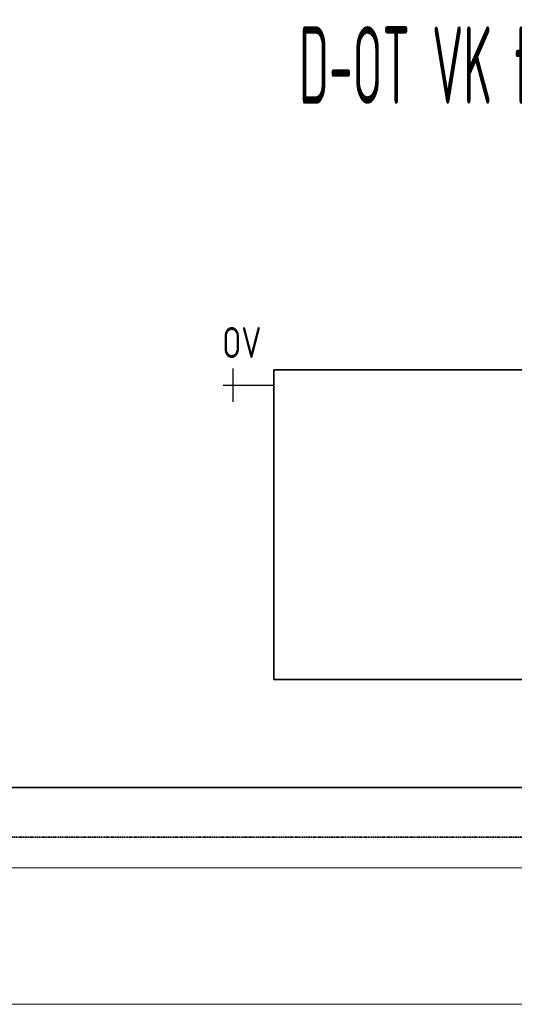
# Model space of a CAD drawing. Header units: millimetres. Extents: x 17747 to 112039, y -74980 to 446921.
# Tile 81 of 256: x 49057 to 49856, y -74980 to -73391. Entities that reach past the tile are written whole.
import ezdxf
from ezdxf.enums import TextEntityAlignment as Align

# ---------------------------------------------------------------- set-up
doc = ezdxf.new("R2010")
doc.units = ezdxf.units.MM
doc.linetypes.add('phl_thick', pattern=[0])
doc.linetypes.add('VERDECKT', pattern=[9.525, 6.35, -3.175])
for name, color, linetype, lineweight in [('JS_VYT_POPIS - OBECNĚ', 7, 'Continuous', 5), ('UT_SCHÉMA_POPIS', 7, 'VERDECKT', 5), ('UT_SCHÉMA_PŘÍVOD', 10, 'Continuous', 35), ('UT_SCHÉMA_SYMBOLY', 7, 'Continuous', 25), ('UT_SCHÉMA_ZPÁTEČKA', 172, 'VERDECKT', 35), ('UT_ZAŘÍZENÍ - OT', 3, 'Continuous', 35), ('VZT_50 POPIS - OBECNE', 7, 'Continuous', 5)]:
    doc.layers.add(name, color=color, linetype=linetype, lineweight=lineweight)
doc.styles.add('ISO 2.5', font='isocp.shx', dxfattribs={"width": 0.8, "height": 2.5})
doc.styles.add('VZT_POPIS', font='isocp.shx', dxfattribs={"width": 0.6, "height": 125})

msp = doc.modelspace()

# ---------------------------------------------------------------- linework, layer by layer
at = {"layer": 'UT_SCHÉMA_PŘÍVOD'}
msp.add_line((48968, -74630.3), (55093, -74630.3), dxfattribs=at)
at = {"layer": 'UT_SCHÉMA_SYMBOLY'}
for p, q in [((49402.1, -74008.1), (49402.1, -73954.1)), ((49386.1, -73981.1), (49468, -73981.1))]:
    msp.add_line(p, q, dxfattribs=at)
at = {"layer": 'UT_SCHÉMA_ZPÁTEČKA', "ltscale": 0.3}
msp.add_line((48888, -74710.3), (55643, -74710.3), dxfattribs=at)
at = {"layer": 'UT_ZAŘÍZENÍ - OT', "linetype": 'Continuous'}
for p, q in [((50668, -73956.1), (49468, -73956.1)), ((49468, -73956.1), (49468, -74456.1)), ((49468, -74456.1), (50668, -74456.1))]:
    msp.add_line(p, q, dxfattribs=at)
at = {"layer": 'VZT_50 POPIS - OBECNE', "linetype": 'phl_thick'}
for p, q in [((28093.1, -74760.3), (56168, -74760.3)), ((28093.1, -74980.3), (56168, -74980.3))]:
    msp.add_line(p, q, dxfattribs=at)

# ---------------------------------------------------------------- texts
at = {"layer": 'JS_VYT_POPIS - OBECNĚ', "style": 'VZT_POPIS', "width": 0.5}
msp.add_text('D-OT VK typ 20 - 1200*500 mm', height=125, dxfattribs=at).set_placement((50068, -73464.5), align=Align.MIDDLE_CENTER)
at = {"layer": 'UT_SCHÉMA_POPIS', "style": 'ISO 2.5', "width": 0.8}
msp.add_text('OV', height=50, dxfattribs=at).set_placement((49384.5, -73912.3), align=Align.MIDDLE_LEFT)

doc.saveas('drawing.dxf')
